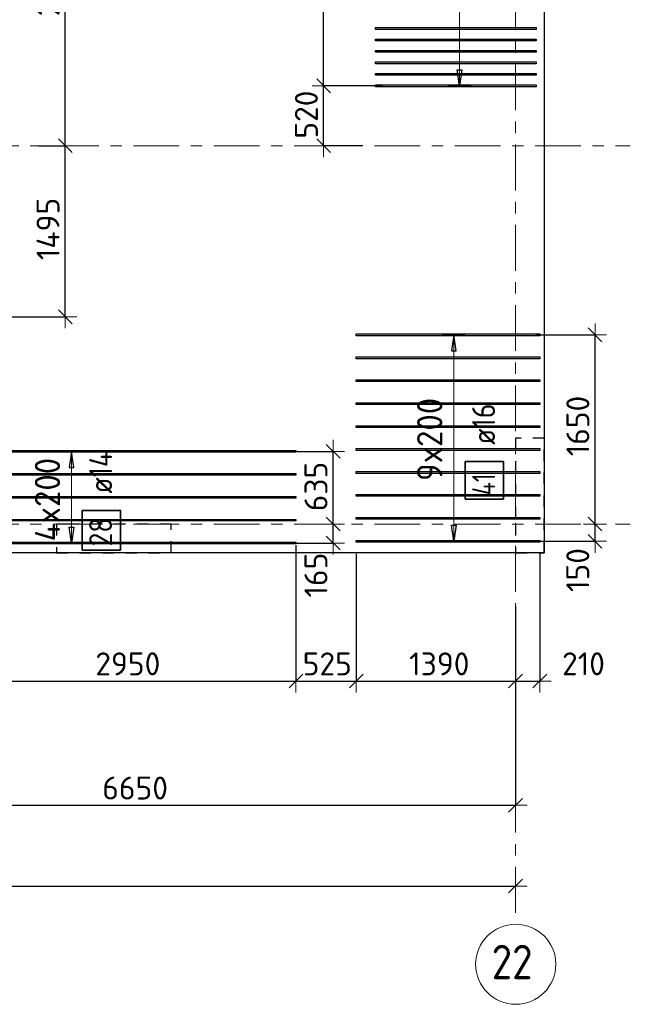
# Model space of a CAD drawing. Header units: metres. Extents: x -38 to 107, y -15 to 21.
# Tile 41 of 167: x 57.28 to 62.6, y -4.19 to 4.4. Entities that reach past the tile are written whole.
import ezdxf

# ---------------------------------------------------------------- set-up
doc = ezdxf.new("R2010")
doc.units = ezdxf.units.M
doc.header["$PDMODE"] = 65
for name, pattern in [('______11', [0.5, 0.4, -0.05, 0, -0.05]), ('______2', [0.0405, 0.03, -0.0105]), ('______5', [1.1, 0.8, -0.1, 0.1, -0.1])]:
    doc.linetypes.add(name, pattern=pattern)
for name, color, linetype, lineweight in [('XR$2$Осевая линия (1)', 7, '______5', 13), ('XR$2$Размерная линия (1)', 7, 'Continuous', 13), ('XR$4$Перекрытие (1)', 7, 'Continuous', 35), ('XR$4$Размерная линия (1)', 7, 'Continuous', 13)]:
    doc.layers.add(name, color=color, linetype=linetype, lineweight=lineweight)
doc.layers.add('XR$4$Арм.стержн.Доп. Арм верхн.зоны Х', color=7, linetype='Continuous', lineweight=35, true_color=0x8c8cff)
doc.layers.add('XR$6$Стена_ бетон несущ.', color=7, linetype='Continuous', lineweight=70, true_color=0xb4b496)
doc.styles.add('ISOCPEUR', font='txt')
doc.dimstyles.new('DIMSTYLE_3', dxfattribs={"dimtxt": 0.2, "dimasz": 0.2, "dimexe": 0, "dimexo": 0, "dimgap": 0.1, "dimtad": 2, "dimdec": 0, "dimlfac": 1000, "dimrnd": 5, "dimzin": 12, "dimdsep": 46, "dimtxsty": 'ISOCPEUR', "dimblk1": 'ALL_ML_STRICH', "dimblk2": 'ALL_ML_STRICH', "dimsah": 1, "dimcen": 0, "dimclrd": 7, "dimclre": 256, "dimclrt": 7, "dimadec": 0, "dimazin": 0, "dimtfac": 1, "dimtdec": 0, "dimtix": 1, "dimtmove": 2, "dimatfit": 3, "dimfxl": 0, "dimtzin": 0, "dimlwd": 0, "dimlwe": -3, "dimarcsym": 0})
doc.dimstyles.new('DIMSTYLE_33', dxfattribs={"dimtxt": 0.2, "dimasz": 0.2, "dimexe": 0, "dimexo": 0, "dimgap": 0.1, "dimtad": 2, "dimdec": 0, "dimlfac": 1000, "dimrnd": 5, "dimzin": 12, "dimdsep": 46, "dimtxsty": 'ISOCPEUR', "dimblk1": 'ALL_ML_STRICH', "dimblk2": 'ALL_ML_STRICH', "dimsah": 1, "dimcen": 0, "dimclrd": 7, "dimclre": 256, "dimclrt": 7, "dimadec": 0, "dimazin": 0, "dimtfac": 1, "dimtdec": 0, "dimtix": 1, "dimtmove": 2, "dimatfit": 3, "dimfxl": 0, "dimtvp": 1.2, "dimtzin": 0, "dimlwd": 0, "dimlwe": -3, "dimarcsym": 0})

# ---------------------------------------------------------------- blocks, each defined once
blk = doc.blocks.new('ALL_ML_STRICH')
at = {"color": 0, "linetype": 'ByBlock', "lineweight": -2}
for p, q in [((0, -0.5), (0, 0.5)), ((-1, 0), (0.5, 0)), ((-0.3, -0.3), (0.3, 0.3))]:
    blk.add_line(p, q, dxfattribs=at)
blk = doc.blocks.new('*D12')
at = {"layer": 'DEFPOINTS', "color": 7, "linetype": 'Continuous', "lineweight": 13, "transparency": 33554687}
for p in [(0.5, -3.1033), (0.5, -3.1563), (61.6, -3.1401)]:
    blk.add_point(p, dxfattribs=at)
at = {"layer": 'XR$2$Размерная линия (1)', "color": 9, "linetype": 'Continuous', "lineweight": -2, "true_color": 0xc7c7c7, "transparency": 33554687}
for p, q in [((0.5, -3.1233), (0.5, -3.1563)), ((61.6, -3.1563), (61.6, -3.1563))]:
    blk.add_line(p, q, dxfattribs=at)
at = {"layer": 'XR$2$Размерная линия (1)', "color": 7, "linetype": 'Continuous', "lineweight": -2, "transparency": 33554687}
blk.add_line((0.5, -3.1563), (61.6, -3.1563), dxfattribs=at)
at = {"layer": 'XR$2$Размерная линия (1)', "color": 7, "linetype": 'Continuous', "lineweight": 13, "transparency": 33554687, "xscale": 0.2, "yscale": 0.2, "zscale": 0.2, "rotation": 180}
blk.add_blockref('ALL_ML_STRICH', (0.5, -3.1563), dxfattribs=at)
at = {"layer": 'XR$2$Размерная линия (1)', "color": 7, "linetype": 'Continuous', "lineweight": 13, "transparency": 33554687, "xscale": 0.2, "yscale": 0.2, "zscale": 0.2}
blk.add_blockref('ALL_ML_STRICH', (61.6, -3.1563), dxfattribs=at)
at = {"layer": 'XR$2$Размерная линия (1)', "color": 7, "linetype": 'Continuous', "lineweight": 13, "transparency": 33554687, "insert": (31.1, -3.0063), "char_height": 0.2, "width": 1, "attachment_point": 5, "style": 'ISOCPEUR'}
blk.add_mtext('\\A1;{61100}', dxfattribs=at)
blk = doc.blocks.new('*D25')
at = {"layer": 'DEFPOINTS', "color": 7, "linetype": 'Continuous', "lineweight": 13, "transparency": 33554687}
for p in [(61.6, -1.033), (54.95, -1.4027), (54.95, -2.452)]:
    blk.add_point(p, dxfattribs=at)
at = {"layer": 'XR$2$Размерная линия (1)', "color": 9, "linetype": 'Continuous', "lineweight": -2, "true_color": 0xc7c7c7, "transparency": 33554687}
for p, q in [((61.6, -1.053), (61.6, -2.452)), ((54.95, -1.4227), (54.95, -2.452))]:
    blk.add_line(p, q, dxfattribs=at)
at = {"layer": 'XR$2$Размерная линия (1)', "color": 7, "linetype": 'Continuous', "lineweight": -2, "transparency": 33554687}
blk.add_line((54.95, -2.452), (61.6, -2.452), dxfattribs=at)
at = {"layer": 'XR$2$Размерная линия (1)', "color": 7, "linetype": 'Continuous', "lineweight": 13, "transparency": 33554687, "xscale": 0.2, "yscale": 0.2, "zscale": 0.2, "rotation": 180}
blk.add_blockref('ALL_ML_STRICH', (54.95, -2.452), dxfattribs=at)
at = {"layer": 'XR$2$Размерная линия (1)', "color": 7, "linetype": 'Continuous', "lineweight": 13, "transparency": 33554687, "xscale": 0.2, "yscale": 0.2, "zscale": 0.2}
blk.add_blockref('ALL_ML_STRICH', (61.6, -2.452), dxfattribs=at)
at = {"layer": 'XR$2$Размерная линия (1)', "color": 7, "linetype": 'Continuous', "lineweight": 13, "transparency": 33554687, "insert": (58.285, -2.302), "char_height": 0.2, "width": 0.8, "attachment_point": 5, "style": 'ISOCPEUR'}
blk.add_mtext('\\A1;{6650}', dxfattribs=at)
blk = doc.blocks.new('*D389')
at = {"layer": 'DEFPOINTS', "color": 7, "linetype": 'Continuous', "lineweight": 13, "transparency": 33554687}
for p in [(59.9371, 0), (59.6205, -0.1656), (60.0108, -0.1656)]:
    blk.add_point(p, dxfattribs=at)
at = {"layer": 'XR$4$Размерная линия (1)', "color": 9, "linetype": 'Continuous', "lineweight": -2, "true_color": 0xc7c7c7, "transparency": 33554687}
for p, q in [((60.0108, 0), (60.0108, 0)), ((59.6405, -0.1656), (60.0108, -0.1656))]:
    blk.add_line(p, q, dxfattribs=at)
at = {"layer": 'XR$4$Размерная линия (1)', "color": 7, "linetype": 'Continuous', "lineweight": -2, "transparency": 33554687}
blk.add_line((60.0108, -0.1656), (60.0108, 0), dxfattribs=at)
at = {"layer": 'XR$4$Размерная линия (1)', "color": 7, "linetype": 'Continuous', "lineweight": 13, "transparency": 33554687, "xscale": 0.2, "yscale": 0.2, "zscale": 0.2}
for p, rotation in [((60.0108, 0), 90), ((60.0108, -0.1656), 270)]:
    blk.add_blockref('ALL_ML_STRICH', p, dxfattribs=dict(at, rotation=rotation))
at = {"layer": 'XR$4$Размерная линия (1)', "color": 7, "linetype": 'Continuous', "lineweight": 13, "transparency": 33554687, "insert": (59.8604, -0.4447), "char_height": 0.2, "width": 0.6, "attachment_point": 5, "rotation": 90, "style": 'ISOCPEUR'}
blk.add_mtext('\\A1;{165}', dxfattribs=at)
blk = doc.blocks.new('*D390')
at = {"layer": 'DEFPOINTS', "color": 7, "linetype": 'Continuous', "lineweight": 13, "transparency": 33554687}
for p in [(59.6049, 0.6344), (59.9371, 0), (60.0108, 0)]:
    blk.add_point(p, dxfattribs=at)
at = {"layer": 'XR$4$Размерная линия (1)', "color": 9, "linetype": 'Continuous', "lineweight": -2, "true_color": 0xc7c7c7, "transparency": 33554687}
for p, q in [((59.6249, 0.6344), (60.0108, 0.6344)), ((60.0108, 0), (60.0108, 0))]:
    blk.add_line(p, q, dxfattribs=at)
at = {"layer": 'XR$4$Размерная линия (1)', "color": 7, "linetype": 'Continuous', "lineweight": -2, "transparency": 33554687}
blk.add_line((60.0108, 0), (60.0108, 0.6344), dxfattribs=at)
at = {"layer": 'XR$4$Размерная линия (1)', "color": 7, "linetype": 'Continuous', "lineweight": 13, "transparency": 33554687, "xscale": 0.2, "yscale": 0.2, "zscale": 0.2}
for p, rotation in [((60.0108, 0.6344), 90), ((60.0108, 0), 270)]:
    blk.add_blockref('ALL_ML_STRICH', p, dxfattribs=dict(at, rotation=rotation))
at = {"layer": 'XR$4$Размерная линия (1)', "color": 7, "linetype": 'Continuous', "lineweight": 13, "transparency": 33554687, "insert": (59.8608, 0.3272), "char_height": 0.2, "width": 0.6, "attachment_point": 5, "rotation": 90, "style": 'ISOCPEUR'}
blk.add_mtext('\\A1;{635}', dxfattribs=at)
blk = doc.blocks.new('*D391')
at = {"layer": 'DEFPOINTS', "color": 7, "linetype": 'Continuous', "lineweight": 13, "transparency": 33554687}
for p in [(62.2767, 0), (61.7387, -0.1498), (62.2929, -0.1498)]:
    blk.add_point(p, dxfattribs=at)
at = {"layer": 'XR$4$Размерная линия (1)', "color": 9, "linetype": 'Continuous', "lineweight": -2, "true_color": 0xc7c7c7, "transparency": 33554687}
for p, q in [((62.2929, 0), (62.2929, 0)), ((61.7587, -0.1498), (62.2929, -0.1498))]:
    blk.add_line(p, q, dxfattribs=at)
at = {"layer": 'XR$4$Размерная линия (1)', "color": 7, "linetype": 'Continuous', "lineweight": -2, "transparency": 33554687}
blk.add_line((62.2929, -0.1498), (62.2929, 0), dxfattribs=at)
at = {"layer": 'XR$4$Размерная линия (1)', "color": 7, "linetype": 'Continuous', "lineweight": 13, "transparency": 33554687, "xscale": 0.2, "yscale": 0.2, "zscale": 0.2}
for p, rotation in [((62.2929, 0), 90), ((62.2929, -0.1498), 270)]:
    blk.add_blockref('ALL_ML_STRICH', p, dxfattribs=dict(at, rotation=rotation))
at = {"layer": 'XR$4$Размерная линия (1)', "color": 7, "linetype": 'Continuous', "lineweight": 13, "transparency": 33554687, "insert": (62.1424, -0.4005), "char_height": 0.2, "width": 0.6, "attachment_point": 5, "rotation": 90, "style": 'ISOCPEUR'}
blk.add_mtext('\\A1;{150}', dxfattribs=at)
blk = doc.blocks.new('*D392')
at = {"layer": 'DEFPOINTS', "color": 7, "linetype": 'Continuous', "lineweight": 13, "transparency": 33554687}
for p in [(61.7575, 1.6502), (62.2767, 0), (62.2929, 0)]:
    blk.add_point(p, dxfattribs=at)
at = {"layer": 'XR$4$Размерная линия (1)', "color": 9, "linetype": 'Continuous', "lineweight": -2, "true_color": 0xc7c7c7, "transparency": 33554687}
for p, q in [((61.7775, 1.6502), (62.2929, 1.6502)), ((62.2929, 0), (62.2929, 0))]:
    blk.add_line(p, q, dxfattribs=at)
at = {"layer": 'XR$4$Размерная линия (1)', "color": 7, "linetype": 'Continuous', "lineweight": -2, "transparency": 33554687}
blk.add_line((62.2929, 0), (62.2929, 1.6502), dxfattribs=at)
at = {"layer": 'XR$4$Размерная линия (1)', "color": 7, "linetype": 'Continuous', "lineweight": 13, "transparency": 33554687, "xscale": 0.2, "yscale": 0.2, "zscale": 0.2}
for p, rotation in [((62.2929, 1.6502), 90), ((62.2929, 0), 270)]:
    blk.add_blockref('ALL_ML_STRICH', p, dxfattribs=dict(at, rotation=rotation))
at = {"layer": 'XR$4$Размерная линия (1)', "color": 7, "linetype": 'Continuous', "lineweight": 13, "transparency": 33554687, "insert": (62.1429, 0.8551), "char_height": 0.2, "width": 0.8, "attachment_point": 5, "rotation": 90, "style": 'ISOCPEUR'}
blk.add_mtext('\\A1;{1650}', dxfattribs=at)
blk = doc.blocks.new('*D393')
at = {"layer": 'DEFPOINTS', "color": 7, "linetype": 'Continuous', "lineweight": 13, "transparency": 33554687}
for p in [(60.4616, 3.8223), (59.9273, 3.3), (60.2892, 3.3)]:
    blk.add_point(p, dxfattribs=at)
at = {"layer": 'XR$4$Размерная линия (1)', "color": 9, "linetype": 'Continuous', "lineweight": -2, "true_color": 0xc7c7c7, "transparency": 33554687}
for p, q in [((60.4416, 3.8223), (59.9273, 3.8223)), ((60.2692, 3.3), (59.9273, 3.3))]:
    blk.add_line(p, q, dxfattribs=at)
at = {"layer": 'XR$4$Размерная линия (1)', "color": 7, "linetype": 'Continuous', "lineweight": -2, "transparency": 33554687}
blk.add_line((59.9273, 3.3), (59.9273, 3.8223), dxfattribs=at)
at = {"layer": 'XR$4$Размерная линия (1)', "color": 7, "linetype": 'Continuous', "lineweight": 13, "transparency": 33554687, "xscale": 0.2, "yscale": 0.2, "zscale": 0.2}
for p, rotation in [((59.9273, 3.8223), 90), ((59.9273, 3.3), 270)]:
    blk.add_blockref('ALL_ML_STRICH', p, dxfattribs=dict(at, rotation=rotation))
at = {"layer": 'XR$4$Размерная линия (1)', "color": 7, "linetype": 'Continuous', "lineweight": 13, "transparency": 33554687, "insert": (59.7773, 3.5711), "char_height": 0.2, "width": 0.6, "attachment_point": 5, "rotation": 90, "style": 'ISOCPEUR'}
blk.add_mtext('\\A1;{520}', dxfattribs=at)
blk = doc.blocks.new('*D394')
at = {"layer": 'DEFPOINTS', "color": 7, "linetype": 'Continuous', "lineweight": 13, "transparency": 33554687}
for p in [(60.4175, 6.0223), (59.9273, 3.8223), (60.4616, 3.8223)]:
    blk.add_point(p, dxfattribs=at)
at = {"layer": 'XR$4$Размерная линия (1)', "color": 9, "linetype": 'Continuous', "lineweight": -2, "true_color": 0xc7c7c7, "transparency": 33554687}
for p, q in [((60.3975, 6.0223), (59.9273, 6.0223)), ((60.4416, 3.8223), (59.9273, 3.8223))]:
    blk.add_line(p, q, dxfattribs=at)
at = {"layer": 'XR$4$Размерная линия (1)', "color": 7, "linetype": 'Continuous', "lineweight": -2, "transparency": 33554687}
blk.add_line((59.9273, 3.8223), (59.9273, 6.0223), dxfattribs=at)
at = {"layer": 'XR$4$Размерная линия (1)', "color": 7, "linetype": 'Continuous', "lineweight": 13, "transparency": 33554687, "xscale": 0.2, "yscale": 0.2, "zscale": 0.2}
for p, rotation in [((59.9273, 6.0223), 90), ((59.9273, 3.8223), 270)]:
    blk.add_blockref('ALL_ML_STRICH', p, dxfattribs=dict(at, rotation=rotation))
at = {"layer": 'XR$4$Размерная линия (1)', "color": 7, "linetype": 'Continuous', "lineweight": 13, "transparency": 33554687, "insert": (59.7773, 4.9323), "char_height": 0.2, "width": 0.8, "attachment_point": 5, "rotation": 90, "style": 'ISOCPEUR'}
blk.add_mtext('\\A1;{2200}', dxfattribs=at)
blk = doc.blocks.new('*D617')
at = {"layer": 'DEFPOINTS', "color": 7, "linetype": 'Continuous', "lineweight": 13, "transparency": 33554687}
for p in [(57.4238, 3.3), (56.9947, 1.8072), (57.6759, 1.8072)]:
    blk.add_point(p, dxfattribs=at)
at = {"layer": 'XR$4$Размерная линия (1)', "color": 9, "linetype": 'Continuous', "lineweight": -2, "true_color": 0xc7c7c7, "transparency": 33554687}
for p, q in [((57.4438, 3.3), (57.6759, 3.3)), ((57.0147, 1.8072), (57.6759, 1.8072))]:
    blk.add_line(p, q, dxfattribs=at)
at = {"layer": 'XR$4$Размерная линия (1)', "color": 7, "linetype": 'Continuous', "lineweight": -2, "transparency": 33554687}
blk.add_line((57.6759, 1.8072), (57.6759, 3.3), dxfattribs=at)
at = {"layer": 'XR$4$Размерная линия (1)', "color": 7, "linetype": 'Continuous', "lineweight": 13, "transparency": 33554687, "xscale": 0.2, "yscale": 0.2, "zscale": 0.2}
for p, rotation in [((57.6759, 3.3), 90), ((57.6759, 1.8072), 270)]:
    blk.add_blockref('ALL_ML_STRICH', p, dxfattribs=dict(at, rotation=rotation))
at = {"layer": 'XR$4$Размерная линия (1)', "color": 7, "linetype": 'Continuous', "lineweight": 13, "transparency": 33554687, "insert": (57.5259, 2.5736), "char_height": 0.2, "width": 0.8, "attachment_point": 5, "rotation": 90, "style": 'ISOCPEUR'}
blk.add_mtext('\\A1;{1495}', dxfattribs=at)
blk = doc.blocks.new('*D618')
at = {"layer": 'DEFPOINTS', "color": 7, "linetype": 'Continuous', "lineweight": 13, "transparency": 33554687}
for p in [(56.8916, 6.1072), (57.4238, 3.3), (57.6759, 3.3)]:
    blk.add_point(p, dxfattribs=at)
at = {"layer": 'XR$4$Размерная линия (1)', "color": 9, "linetype": 'Continuous', "lineweight": -2, "true_color": 0xc7c7c7, "transparency": 33554687}
for p, q in [((56.9116, 6.1072), (57.6759, 6.1072)), ((57.4438, 3.3), (57.6759, 3.3))]:
    blk.add_line(p, q, dxfattribs=at)
at = {"layer": 'XR$4$Размерная линия (1)', "color": 7, "linetype": 'Continuous', "lineweight": -2, "transparency": 33554687}
blk.add_line((57.6759, 3.3), (57.6759, 6.1072), dxfattribs=at)
at = {"layer": 'XR$4$Размерная линия (1)', "color": 7, "linetype": 'Continuous', "lineweight": 13, "transparency": 33554687, "xscale": 0.2, "yscale": 0.2, "zscale": 0.2}
for p, rotation in [((57.6759, 6.1072), 90), ((57.6759, 3.3), 270)]:
    blk.add_blockref('ALL_ML_STRICH', p, dxfattribs=dict(at, rotation=rotation))
at = {"layer": 'XR$4$Размерная линия (1)', "color": 7, "linetype": 'Continuous', "lineweight": 13, "transparency": 33554687, "insert": (57.5259, 4.7136), "char_height": 0.2, "width": 0.8, "attachment_point": 5, "rotation": 90, "style": 'ISOCPEUR'}
blk.add_mtext('\\A1;{2805}', dxfattribs=at)
blk = doc.blocks.new('*D686')
at = {"layer": 'DEFPOINTS', "color": 7, "linetype": 'Continuous', "lineweight": 13, "transparency": 33554687}
for p in [(59.6863, -0.0852), (56.7363, -0.0933), (56.7363, -1.369)]:
    blk.add_point(p, dxfattribs=at)
at = {"layer": 'XR$4$Размерная линия (1)', "color": 9, "linetype": 'Continuous', "lineweight": -2, "true_color": 0xc7c7c7, "transparency": 33554687}
for p, q in [((56.7363, -0.1933), (56.7363, -1.369)), ((59.6863, -0.1852), (59.6863, -1.369))]:
    blk.add_line(p, q, dxfattribs=at)
at = {"layer": 'XR$4$Размерная линия (1)', "color": 7, "linetype": 'Continuous', "lineweight": -2, "transparency": 33554687}
blk.add_line((56.7363, -1.369), (59.6863, -1.369), dxfattribs=at)
at = {"layer": 'XR$4$Размерная линия (1)', "color": 7, "linetype": 'Continuous', "lineweight": 13, "transparency": 33554687, "xscale": 0.2, "yscale": 0.2, "zscale": 0.2, "rotation": 180}
blk.add_blockref('ALL_ML_STRICH', (56.7363, -1.369), dxfattribs=at)
at = {"layer": 'XR$4$Размерная линия (1)', "color": 7, "linetype": 'Continuous', "lineweight": 13, "transparency": 33554687, "xscale": 0.2, "yscale": 0.2, "zscale": 0.2}
blk.add_blockref('ALL_ML_STRICH', (59.6863, -1.369), dxfattribs=at)
at = {"layer": 'XR$4$Размерная линия (1)', "color": 7, "linetype": 'Continuous', "lineweight": 13, "transparency": 33554687, "insert": (58.2213, -1.219), "char_height": 0.2, "width": 0.8, "attachment_point": 5, "style": 'ISOCPEUR'}
blk.add_mtext('\\A1;{2950}', dxfattribs=at)
blk = doc.blocks.new('*D687')
at = {"layer": 'DEFPOINTS', "color": 7, "linetype": 'Continuous', "lineweight": 13, "transparency": 33554687}
for p in [(59.6863, -0.0852), (60.2118, -0.1588), (59.6863, -1.369)]:
    blk.add_point(p, dxfattribs=at)
at = {"layer": 'XR$4$Размерная линия (1)', "color": 9, "linetype": 'Continuous', "lineweight": -2, "true_color": 0xc7c7c7, "transparency": 33554687}
for p, q in [((59.6863, -0.1852), (59.6863, -1.369)), ((60.2118, -0.2588), (60.2118, -1.369))]:
    blk.add_line(p, q, dxfattribs=at)
at = {"layer": 'XR$4$Размерная линия (1)', "color": 7, "linetype": 'Continuous', "lineweight": -2, "transparency": 33554687}
blk.add_line((59.6863, -1.369), (60.2118, -1.369), dxfattribs=at)
at = {"layer": 'XR$4$Размерная линия (1)', "color": 7, "linetype": 'Continuous', "lineweight": 13, "transparency": 33554687, "xscale": 0.2, "yscale": 0.2, "zscale": 0.2, "rotation": 180}
blk.add_blockref('ALL_ML_STRICH', (59.6863, -1.369), dxfattribs=at)
at = {"layer": 'XR$4$Размерная линия (1)', "color": 7, "linetype": 'Continuous', "lineweight": 13, "transparency": 33554687, "xscale": 0.2, "yscale": 0.2, "zscale": 0.2}
blk.add_blockref('ALL_ML_STRICH', (60.2118, -1.369), dxfattribs=at)
at = {"layer": 'XR$4$Размерная линия (1)', "color": 7, "linetype": 'Continuous', "lineweight": 13, "transparency": 33554687, "insert": (59.9591, -1.219), "char_height": 0.2, "width": 0.6, "attachment_point": 5, "style": 'ISOCPEUR'}
blk.add_mtext('\\A1;{525}', dxfattribs=at)
blk = doc.blocks.new('*D688')
at = {"layer": 'DEFPOINTS', "color": 7, "linetype": 'Continuous', "lineweight": 13, "transparency": 33554687}
for p in [(60.2118, -0.1588), (61.6, -0.6123), (60.2118, -1.369)]:
    blk.add_point(p, dxfattribs=at)
at = {"layer": 'XR$4$Размерная линия (1)', "color": 9, "linetype": 'Continuous', "lineweight": -2, "true_color": 0xc7c7c7, "transparency": 33554687}
for p, q in [((60.2118, -0.2588), (60.2118, -1.369)), ((61.6, -0.7123), (61.6, -1.369))]:
    blk.add_line(p, q, dxfattribs=at)
at = {"layer": 'XR$4$Размерная линия (1)', "color": 7, "linetype": 'Continuous', "lineweight": -2, "transparency": 33554687}
blk.add_line((60.2118, -1.369), (61.6, -1.369), dxfattribs=at)
at = {"layer": 'XR$4$Размерная линия (1)', "color": 7, "linetype": 'Continuous', "lineweight": 13, "transparency": 33554687, "xscale": 0.2, "yscale": 0.2, "zscale": 0.2, "rotation": 180}
blk.add_blockref('ALL_ML_STRICH', (60.2118, -1.369), dxfattribs=at)
at = {"layer": 'XR$4$Размерная линия (1)', "color": 7, "linetype": 'Continuous', "lineweight": 13, "transparency": 33554687, "xscale": 0.2, "yscale": 0.2, "zscale": 0.2}
blk.add_blockref('ALL_ML_STRICH', (61.6, -1.369), dxfattribs=at)
at = {"layer": 'XR$4$Размерная линия (1)', "color": 7, "linetype": 'Continuous', "lineweight": 13, "transparency": 33554687, "insert": (60.9359, -1.219), "char_height": 0.2, "width": 0.8, "attachment_point": 5, "style": 'ISOCPEUR'}
blk.add_mtext('\\A1;{1390}', dxfattribs=at)
blk = doc.blocks.new('*D689')
at = {"layer": 'DEFPOINTS', "color": 7, "linetype": 'Continuous', "lineweight": 13, "transparency": 33554687}
for p in [(61.8118, -0.1588), (61.6, -0.6123), (61.6, -1.369)]:
    blk.add_point(p, dxfattribs=at)
at = {"layer": 'XR$4$Размерная линия (1)', "color": 9, "linetype": 'Continuous', "lineweight": -2, "true_color": 0xc7c7c7, "transparency": 33554687}
for p, q in [((61.8118, -0.2588), (61.8118, -1.369)), ((61.6, -0.7123), (61.6, -1.369))]:
    blk.add_line(p, q, dxfattribs=at)
at = {"layer": 'XR$4$Размерная линия (1)', "color": 7, "linetype": 'Continuous', "lineweight": -2, "transparency": 33554687}
blk.add_line((61.6, -1.369), (61.8118, -1.369), dxfattribs=at)
at = {"layer": 'XR$4$Размерная линия (1)', "color": 7, "linetype": 'Continuous', "lineweight": 13, "transparency": 33554687, "xscale": 0.2, "yscale": 0.2, "zscale": 0.2, "rotation": 180}
blk.add_blockref('ALL_ML_STRICH', (61.6, -1.369), dxfattribs=at)
at = {"layer": 'XR$4$Размерная линия (1)', "color": 7, "linetype": 'Continuous', "lineweight": 13, "transparency": 33554687, "xscale": 0.2, "yscale": 0.2, "zscale": 0.2}
blk.add_blockref('ALL_ML_STRICH', (61.8118, -1.369), dxfattribs=at)
at = {"layer": 'XR$4$Размерная линия (1)', "color": 7, "linetype": 'Continuous', "lineweight": 13, "transparency": 33554687, "insert": (62.1919, -1.2186), "char_height": 0.2, "width": 0.6, "attachment_point": 5, "style": 'ISOCPEUR'}
blk.add_mtext('\\A1;{210}', dxfattribs=at)

msp = doc.modelspace()

# ---------------------------------------------------------------- linework, layer by layer
at = {"layer": 'XR$2$Осевая линия (1)', "color": 253, "linetype": '______11', "lineweight": 13, "true_color": 0xa0a0a0, "transparency": 33554687}
for p, q in [((61.6, -3.39), (61.6, 19.78)), ((-2.63, 3.3), (62.6, 3.3)), ((-2.63, 0), (62.6, 0))]:
    msp.add_line(p, q, dxfattribs=at)
at = {"layer": 'XR$2$Осевая линия (1)', "color": 7, "linetype": 'Continuous', "lineweight": 13, "transparency": 33554687}
msp.add_circle((61.6018, -3.8388), 0.3493, dxfattribs=at)
at = {"layer": 'XR$4$Арм.стержн.Доп. Арм верхн.зоны Х', "color": 7, "linetype": 'Continuous', "lineweight": 13, "transparency": 33554687}
for p, q in [((61.1122, 3.8223), (61.1122, 6.0223)), ((61.1122, 3.8223), (61.1122, 3.8223)), ((61.062, 1.6502), (61.062, 1.6502)), ((61.062, -0.1498), (61.062, 1.6502)), ((57.7309, 0.6344), (57.7309, 0.6344)), ((57.7309, -0.1656), (57.7309, 0.6344)), ((57.7309, -0.1656), (57.7309, -0.1656)), ((61.062, -0.1498), (61.062, -0.1498))]:
    msp.add_line(p, q, dxfattribs=at)
at = {"layer": 'XR$4$Арм.стержн.Доп. Арм верхн.зоны Х', "color": 7, "linetype": 'Continuous', "lineweight": 25, "transparency": 33554687}
for p, q in [((61.1122, 3.8223), (61.0922, 3.9623)), ((61.0922, 3.9623), (61.1322, 3.9623)), ((61.1322, 3.9623), (61.1122, 3.8223)), ((61.062, 1.6502), (61.042, 1.5102)), ((61.082, 1.5102), (61.062, 1.6502)), ((61.042, 1.5102), (61.082, 1.5102)), ((57.7309, 0.6344), (57.7109, 0.4944)), ((57.7509, 0.4944), (57.7309, 0.6344)), ((57.7109, 0.4944), (57.7509, 0.4944)), ((57.7309, -0.1656), (57.7109, -0.0256)), ((57.7109, -0.0256), (57.7509, -0.0256)), ((57.7509, -0.0256), (57.7309, -0.1656)), ((61.062, -0.1498), (61.042, -0.0098)), ((61.042, -0.0098), (61.082, -0.0098)), ((61.082, -0.0098), (61.062, -0.1498))]:
    msp.add_line(p, q, dxfattribs=at)
at = {"layer": 'XR$4$Арм.стержн.Доп. Арм верхн.зоны Х', "color": 253, "linetype": 'Continuous', "lineweight": -3, "true_color": 0xa0a0a0, "transparency": 33554687}
for p, q in [((61.1122, 3.8223), (61.0122, 3.8223)), ((61.1122, 3.8223), (61.2122, 3.8223)), ((61.062, 1.6502), (60.962, 1.6502)), ((61.062, 1.6502), (61.162, 1.6502)), ((57.7309, 0.6344), (57.6309, 0.6344)), ((57.7309, 0.6344), (57.8309, 0.6344)), ((57.7309, -0.1656), (57.6309, -0.1656)), ((57.7309, -0.1656), (57.8309, -0.1656)), ((61.062, -0.1498), (60.962, -0.1498)), ((61.062, -0.1498), (61.162, -0.1498))]:
    msp.add_line(p, q, dxfattribs=at)
at = {"layer": 'XR$4$Арм.стержн.Доп. Арм верхн.зоны Х', "color": 7, "linetype": 'Continuous', "lineweight": 25, "transparency": 33554687}
for points in [[(61.7794, 4.3143), (60.3794, 4.3143), (60.3794, 4.3303), (61.7794, 4.3303), (61.7794, 4.3143)], [(61.7794, 4.2143), (60.3794, 4.2143), (60.3794, 4.2303), (61.7794, 4.2303), (61.7794, 4.2143)], [(61.7794, 4.1143), (60.3794, 4.1143), (60.3794, 4.1303), (61.7794, 4.1303), (61.7794, 4.1143)], [(61.7794, 4.0143), (60.3794, 4.0143), (60.3794, 4.0303), (61.7794, 4.0303), (61.7794, 4.0143)], [(61.7794, 3.9143), (60.3794, 3.9143), (60.3794, 3.9303), (61.7794, 3.9303), (61.7794, 3.9143)], [(61.7794, 3.8143), (60.3794, 3.8143), (60.3794, 3.8303), (61.7794, 3.8303), (61.7794, 3.8143)], [(61.8118, 1.6422), (60.2118, 1.6422), (60.2118, 1.6582), (61.8118, 1.6582), (61.8118, 1.6422)], [(61.8118, 1.4422), (60.2118, 1.4422), (60.2118, 1.4582), (61.8118, 1.4582), (61.8118, 1.4422)], [(61.8118, 1.2422), (60.2118, 1.2422), (60.2118, 1.2582), (61.8118, 1.2582), (61.8118, 1.2422)], [(61.8118, 1.0422), (60.2118, 1.0422), (60.2118, 1.0582), (61.8118, 1.0582), (61.8118, 1.0422)], [(61.8118, 0.8422), (60.2118, 0.8422), (60.2118, 0.8582), (61.8118, 0.8582), (61.8118, 0.8422)], [(59.6863, 0.6274), (56.7363, 0.6274), (56.7363, 0.6414), (59.6863, 0.6414), (59.6863, 0.6274)], [(61.8118, 0.6422), (60.2118, 0.6422), (60.2118, 0.6582), (61.8118, 0.6582), (61.8118, 0.6422)], [(59.6863, 0.4274), (56.7363, 0.4274), (56.7363, 0.4414), (59.6863, 0.4414), (59.6863, 0.4274)], [(61.8118, 0.4422), (60.2118, 0.4422), (60.2118, 0.4582), (61.8118, 0.4582), (61.8118, 0.4422)], [(61.8118, 0.2422), (60.2118, 0.2422), (60.2118, 0.2582), (61.8118, 0.2582), (61.8118, 0.2422)], [(59.6863, 0.2274), (56.7363, 0.2274), (56.7363, 0.2414), (59.6863, 0.2414), (59.6863, 0.2274)], [(59.6863, 0.0274), (56.7363, 0.0274), (56.7363, 0.0414), (59.6863, 0.0414), (59.6863, 0.0274)], [(61.8118, 0.0422), (60.2118, 0.0422), (60.2118, 0.0582), (61.8118, 0.0582), (61.8118, 0.0422)], [(59.6863, -0.1726), (56.7363, -0.1726), (56.7363, -0.1586), (59.6863, -0.1586), (59.6863, -0.1726)], [(61.8118, -0.1578), (60.2118, -0.1578), (60.2118, -0.1418), (61.8118, -0.1418), (61.8118, -0.1578)]]:
    msp.add_lwpolyline(points, dxfattribs=at)
at = {"layer": 'XR$4$Арм.стержн.Доп. Арм верхн.зоны Х', "color": 7, "linetype": 'Continuous', "lineweight": 35, "transparency": 33554687}
for points in [[(61.4953, 0.2181), (61.4953, 0.5448), (61.162, 0.5448), (61.162, 0.2181), (61.4953, 0.2181)], [(58.1579, -0.2275), (58.1579, 0.1192), (57.8246, 0.1192), (57.8246, -0.2275), (58.1579, -0.2275)]]:
    msp.add_lwpolyline(points, dxfattribs=at)
at = {"layer": 'XR$4$Перекрытие (1)', "color": 7, "linetype": 'Continuous', "lineweight": 25, "transparency": 33554687}
for p, q in [((61.85, 10.4874), (61.85, -0.2498)), ((61.85, -0.2498), (44.7, -0.2498))]:
    msp.add_line(p, q, dxfattribs=at)
at = {"layer": 'XR$6$Стена_ бетон несущ.', "color": 253, "linetype": '______2', "lineweight": -3, "true_color": 0xa0a0a0, "transparency": 33554687}
for p, q in [((61.6, 0.75), (61.6, 0)), ((61.85, 0.75), (61.6, 0.75)), ((61.85, -0.25), (61.85, 0.75)), ((57.7002, 0), (57.6, 0)), ((57.6, 0), (57.6, -0.25)), ((58.6002, 0), (57.7002, 0)), ((58.6002, -0.25), (58.6002, 0)), ((61.6, 0), (61.6, -0.25)), ((57.6, -0.25), (58.6002, -0.25)), ((61.6, -0.25), (61.85, -0.25))]:
    msp.add_line(p, q, dxfattribs=at)

# ---------------------------------------------------------------- texts
at = {"layer": 'XR$2$Осевая линия (1)', "color": 7, "linetype": 'Continuous', "lineweight": 13, "transparency": 33554687, "insert": (61.3918, -3.9693), "char_height": 0.3, "width": 0.550812, "attachment_point": 7, "style": 'ISOCPEUR'}
msp.add_mtext('\\W0.87;22', dxfattribs=at)
at = {"layer": 'XR$4$Арм.стержн.Доп. Арм верхн.зоны Х', "color": 7, "linetype": 'Continuous', "lineweight": 13, "transparency": 33554687, "char_height": 0.22, "attachment_point": 7, "rotation": 90, "style": 'ISOCPEUR'}
for s, insert, width in [('\\W0.95;9x200', (60.962, 0.3762), 0.873359), ('\\W0.95;4x200', (57.6309, -0.1506), 0.895564)]:
    msp.add_mtext(s, dxfattribs=dict(at, insert=insert, width=width))
at = {"layer": 'XR$4$Арм.стержн.Доп. Арм верхн.зоны Х', "color": 7, "linetype": 'Continuous', "lineweight": 25, "transparency": 33554687, "char_height": 0.2, "attachment_point": 7, "rotation": 90, "style": 'ISOCPEUR'}
for s, insert, width in [('\\W0.89; ø16 ', (61.422, 0.5781), 0.749105), ('\\W0.89; ø14 ', (58.0846, 0.1525), 0.769432), ('\\W0.76;41', (61.422, 0.2514), 0.336375), ('\\W0.87;28', (58.0846, -0.1942), 0.367208)]:
    msp.add_mtext(s, dxfattribs=dict(at, insert=insert, width=width))

# ---------------------------------------------------------------- dimensions: what is measured, and where the dimension line sits
at = {"layer": 'XR$2$Размерная линия (1)', "color": 7, "linetype": 'Continuous', "lineweight": 13, "transparency": 33554687}
for base, p1, p2, picture, middle in [((61.6, -2.452), (54.95, -1.4227), (61.6, -1.053), '*D25', (58.285, -2.302)), ((61.6, -3.1563), (0.5, -3.1233), (61.6, -3.1563), '*D12', (31.1, -3.0063))]:
    dim = msp.add_linear_dim(base=base, p1=p1, p2=p2, dimstyle='DIMSTYLE_3', override={"dimpost": '<>', "dimclrd": 7, "dimclre": 9, "dimclrt": 7, "dimlwd": 0, "dimlwe": 65533}, dxfattribs=at)
    dim.commit()
    dim.dimension.update_dxf_attribs({"geometry": picture, "text_midpoint": middle, "dimtype": 160})
at = {"layer": 'XR$4$Размерная линия (1)', "color": 7, "linetype": 'Continuous', "lineweight": 13, "transparency": 33554687}
for base, p1, p2, dimstyle, picture, middle in [((57.6759, 6.1072), (57.4438, 3.3), (56.9116, 6.1072), 'DIMSTYLE_3', '*D618', (57.5259, 4.7136)), ((59.9273, 6.0223), (60.4416, 3.8223), (60.3975, 6.0223), 'DIMSTYLE_3', '*D394', (59.7773, 4.9323)), ((59.9273, 3.8223), (60.2692, 3.3), (60.4416, 3.8223), 'DIMSTYLE_33', '*D393', (59.7773, 3.5711)), ((57.6759, 3.3), (57.0147, 1.8072), (57.4438, 3.3), 'DIMSTYLE_3', '*D617', (57.5259, 2.5736)), ((62.2929, 1.6502), (62.2929, 0), (61.7775, 1.6502), 'DIMSTYLE_3', '*D392', (62.1429, 0.8551)), ((60.0108, 0.6344), (60.0108, 0), (59.6249, 0.6344), 'DIMSTYLE_3', '*D390', (59.8608, 0.3272)), ((60.0108, 0), (59.6405, -0.1656), (60.0108, 0), 'DIMSTYLE_33', '*D389', (59.8604, -0.4447)), ((62.2929, 0), (61.7587, -0.1498), (62.2929, 0), 'DIMSTYLE_33', '*D391', (62.1424, -0.4005))]:
    dim = msp.add_linear_dim(base=base, p1=p1, p2=p2, angle=90, dimstyle=dimstyle, override={"dimpost": '<>', "dimclrd": 7, "dimclre": 9, "dimclrt": 7, "dimlwd": 0, "dimlwe": 65533}, dxfattribs=at)
    dim.commit()
    dim.dimension.update_dxf_attribs({"geometry": picture, "text_midpoint": middle, "dimtype": 160})
for base, p1, p2, dimstyle, picture, middle in [((59.6863, -1.369), (56.7363, -0.1933), (59.6863, -0.1852), 'DIMSTYLE_3', '*D686', (58.2213, -1.219)), ((60.211812, -1.36897), (59.686305, -0.185197), (60.211812, -0.258756), 'DIMSTYLE_33', '*D687', (59.959059, -1.21897)), ((61.6, -1.369), (60.2118, -0.2588), (61.6, -0.7123), 'DIMSTYLE_3', '*D688', (60.9359, -1.219)), ((61.8118, -1.369), (61.6, -0.7123), (61.8118, -0.2588), 'DIMSTYLE_33', '*D689', (62.1919, -1.2186))]:
    dim = msp.add_linear_dim(base=base, p1=p1, p2=p2, dimstyle=dimstyle, override={"dimpost": '<>', "dimclrd": 7, "dimclre": 9, "dimclrt": 7, "dimlwd": 0, "dimlwe": 65533}, dxfattribs=at)
    dim.commit()
    dim.dimension.update_dxf_attribs({"geometry": picture, "text_midpoint": middle, "dimtype": 160})

doc.saveas('drawing.dxf')
